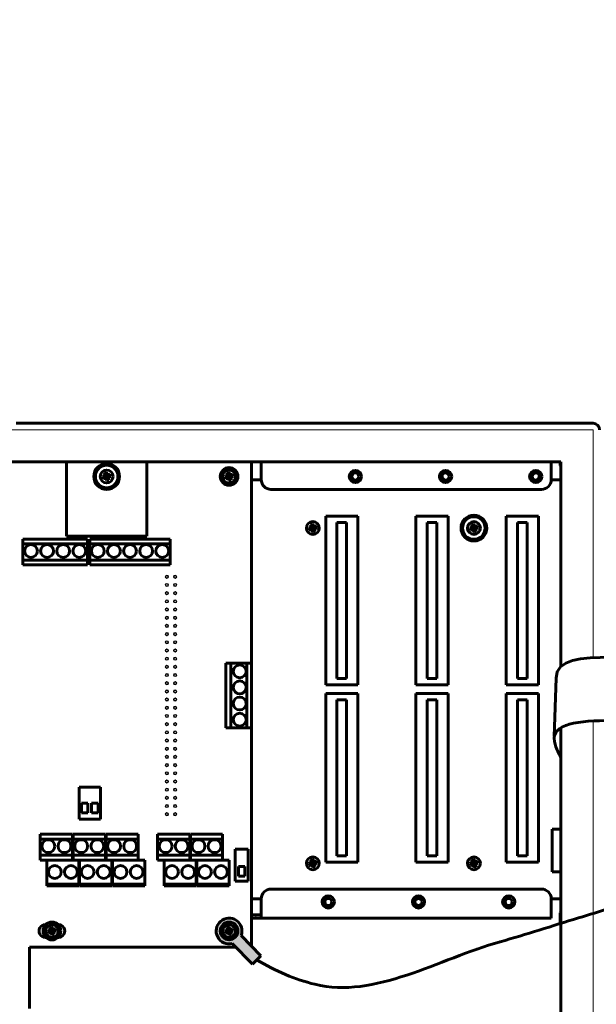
# Model space of a CAD drawing. Header units: millimetres. Extents: x 0 to 420, y 0 to 297.
# Tile 25 of 26: x 288 to 333, y 221 to 297. Entities that reach past the tile are written whole.
import ezdxf

# ---------------------------------------------------------------- set-up
doc = ezdxf.new("R2010")
doc.units = ezdxf.units.MM
for name, pattern in [('K5LT_BASIC', [0]), ('K5LT_THIN', [0]), ('K5LT_THIN_INCLUDED_TO_HATCHING', [0])]:
    doc.linetypes.add(name, pattern=pattern)
for name, color, linetype, true_color in [('FOR', 7, 'Continuous', 0xffffff), ('G', 3, 'Continuous', 0x00ff00), ('R', 1, 'Continuous', 0xff0000), ('WELDING', 7, 'Continuous', 0xffffff)]:
    doc.layers.add(name, color=color, linetype=linetype, true_color=true_color)

msp = doc.modelspace()

# ---------------------------------------------------------------- hatches: boundary and pattern name
at = {"layer": 'FOR'}
h = msp.add_hatch(dxfattribs=at)
h.set_pattern_fill('', style=0, pattern_type=0)
h.set_pattern_definition([])
h.paths.add_polyline_path([(313.679, 245.903), (313.679, 257.998), (312.929, 257.998), (312.929, 245.903)])
h.paths.add_polyline_path([(320.679, 245.903), (320.679, 257.998), (319.929, 257.998), (319.929, 245.903)])
h.paths.add_polyline_path([(326.929, 257.998), (326.929, 245.903), (327.679, 245.903), (327.679, 257.998)])
h.paths.add_polyline_path([(327.679, 232.153), (327.679, 244.248), (326.929, 244.248), (326.929, 232.153)])
h.paths.add_polyline_path([(319.929, 244.248), (319.929, 232.153), (320.679, 232.153), (320.679, 244.248)])
h.paths.add_polyline_path([(312.929, 244.248), (312.929, 232.153), (313.679, 232.153), (313.679, 244.248)])
at = {"layer": 'FOR', "true_color": 0xffffff}
h = msp.add_hatch(color=7, dxfattribs=at)
h.paths.add_polyline_path([(307.023, 224.409), (305.489, 225.971), (305.466, 226.736), (304.908, 227.261), (304.143, 227.237), (303.619, 226.679), (303.642, 225.914), (304.2, 225.39), (304.795, 225.355), (305.371, 224.768), (306.908, 224.297)])
h.paths.add_polyline_path([(305.211, 226.124), (304.877, 225.718), (304.353, 225.668), (303.947, 226.003), (303.897, 226.527), (304.232, 226.932), (304.755, 226.983), (305.161, 226.648)])
h.paths.add_polyline_path([(305.371, 224.768), (306.36, 223.759), (306.908, 224.297)])

# ---------------------------------------------------------------- linework, layer by layer
at = {"layer": 'G', "color": 5, "linetype": 'K5LT_BASIC', "lineweight": 60, "true_color": 0x0000ff}
for p, q in [((288.031, 265.7), (332.804, 265.7)), ((330.304, 262.7), (269.803, 262.7)), ((291.929, 256.95), (291.929, 262.7)), ((298.179, 262.7), (298.179, 256.95)), ((306.304, 247.089), (306.304, 262.7)), ((307.054, 261.325), (307.054, 262.7)), ((329.554, 262.7), (329.554, 261.325)), ((330.254, 262.425), (330.254, 262.7)), ((330.304, 246.829), (330.304, 262.7)), ((330.254, 262.425), (330.304, 262.375)), ((294.73, 261.556), (294.942, 261.569)), ((294.78, 261.402), (294.959, 261.515)), ((294.881, 261.85), (294.994, 261.67)), ((294.942, 261.569), (294.977, 261.58)), ((294.959, 261.515), (294.942, 261.569)), ((294.994, 261.526), (294.959, 261.515)), ((294.977, 261.58), (295.006, 261.6)), ((294.994, 261.67), (295.048, 261.688)), ((295.005, 261.635), (294.994, 261.67)), ((295.029, 261.527), (294.994, 261.526)), ((295.006, 261.6), (295.005, 261.635)), ((295.049, 261.498), (295.029, 261.527)), ((295.035, 261.899), (295.048, 261.688)), ((295.048, 261.688), (295.059, 261.653)), ((295.061, 261.463), (295.049, 261.498)), ((295.059, 261.653), (295.079, 261.623)), ((295.114, 261.48), (295.061, 261.463)), ((295.073, 261.251), (295.061, 261.463)), ((295.079, 261.623), (295.114, 261.624)), ((295.132, 261.571), (295.102, 261.551)), ((295.102, 261.551), (295.103, 261.515)), ((295.103, 261.515), (295.114, 261.48)), ((295.114, 261.624), (295.149, 261.635)), ((295.228, 261.301), (295.114, 261.48)), ((295.166, 261.582), (295.132, 261.571)), ((295.329, 261.749), (295.149, 261.635)), ((295.149, 261.635), (295.166, 261.582)), ((295.378, 261.594), (295.166, 261.582)), ((304.23, 261.556), (304.442, 261.569)), ((304.28, 261.402), (304.459, 261.515)), ((304.381, 261.85), (304.494, 261.67)), ((304.442, 261.569), (304.477, 261.58)), ((304.459, 261.515), (304.442, 261.569)), ((304.494, 261.526), (304.459, 261.515)), ((304.477, 261.58), (304.506, 261.6)), ((304.494, 261.67), (304.548, 261.688)), ((304.505, 261.635), (304.494, 261.67)), ((304.529, 261.527), (304.494, 261.526)), ((304.506, 261.6), (304.505, 261.635)), ((304.549, 261.498), (304.529, 261.527)), ((304.535, 261.899), (304.548, 261.688)), ((304.548, 261.688), (304.559, 261.653)), ((304.561, 261.463), (304.549, 261.498)), ((304.559, 261.653), (304.579, 261.623)), ((304.614, 261.48), (304.561, 261.463)), ((304.573, 261.251), (304.561, 261.463)), ((304.579, 261.623), (304.614, 261.624)), ((304.632, 261.571), (304.602, 261.551)), ((304.602, 261.551), (304.603, 261.515)), ((304.603, 261.515), (304.614, 261.48)), ((304.614, 261.624), (304.649, 261.635)), ((304.728, 261.301), (304.614, 261.48)), ((304.666, 261.582), (304.632, 261.571)), ((304.829, 261.749), (304.649, 261.635)), ((304.649, 261.635), (304.666, 261.582)), ((304.878, 261.594), (304.666, 261.582)), ((307.054, 261.325), (306.304, 261.325)), ((330.304, 261.325), (329.554, 261.325)), ((328.804, 260.575), (307.804, 260.575)), ((314.554, 258.498), (312.054, 258.498)), ((312.054, 258.498), (312.054, 245.418)), ((314.554, 245.418), (314.554, 258.498)), ((319.054, 258.498), (319.054, 245.418)), ((321.554, 258.498), (319.054, 258.498)), ((321.554, 245.418), (321.554, 258.498)), ((328.554, 258.498), (326.054, 258.498)), ((326.054, 258.498), (326.054, 245.418)), ((328.554, 245.418), (328.554, 258.498)), ((310.73, 257.556), (310.942, 257.569)), ((310.78, 257.402), (310.959, 257.515)), ((310.881, 257.85), (310.994, 257.67)), ((310.942, 257.569), (310.977, 257.58)), ((310.959, 257.515), (310.942, 257.569)), ((310.994, 257.526), (310.959, 257.515)), ((310.977, 257.58), (311.006, 257.6)), ((310.994, 257.67), (311.048, 257.688)), ((311.005, 257.635), (310.994, 257.67)), ((311.029, 257.527), (310.994, 257.526)), ((311.006, 257.6), (311.005, 257.635)), ((311.049, 257.498), (311.029, 257.527)), ((311.035, 257.899), (311.048, 257.688)), ((311.048, 257.688), (311.059, 257.653)), ((311.061, 257.463), (311.049, 257.498)), ((311.059, 257.653), (311.079, 257.623)), ((311.114, 257.48), (311.061, 257.463)), ((311.073, 257.251), (311.061, 257.463)), ((311.079, 257.623), (311.114, 257.624)), ((311.132, 257.571), (311.102, 257.551)), ((311.102, 257.551), (311.103, 257.515)), ((311.103, 257.515), (311.114, 257.48)), ((311.114, 257.624), (311.149, 257.635)), ((311.228, 257.301), (311.114, 257.48)), ((311.166, 257.582), (311.132, 257.571)), ((311.329, 257.749), (311.149, 257.635)), ((311.149, 257.635), (311.166, 257.582)), ((311.378, 257.594), (311.166, 257.582)), ((312.929, 257.998), (312.929, 245.903)), ((313.679, 257.998), (312.929, 257.998)), ((313.679, 245.903), (313.679, 257.998)), ((319.929, 257.998), (319.929, 245.903)), ((320.679, 257.998), (319.929, 257.998)), ((320.679, 245.903), (320.679, 257.998)), ((323.23, 257.556), (323.442, 257.569)), ((323.28, 257.402), (323.459, 257.515)), ((323.381, 257.85), (323.494, 257.67)), ((323.442, 257.569), (323.477, 257.58)), ((323.459, 257.515), (323.442, 257.569)), ((323.494, 257.526), (323.459, 257.515)), ((323.477, 257.58), (323.506, 257.6)), ((323.494, 257.67), (323.548, 257.688)), ((323.505, 257.635), (323.494, 257.67)), ((323.529, 257.527), (323.494, 257.526)), ((323.506, 257.6), (323.505, 257.635)), ((323.549, 257.498), (323.529, 257.527)), ((323.535, 257.899), (323.548, 257.688)), ((323.548, 257.688), (323.559, 257.653)), ((323.561, 257.463), (323.549, 257.498)), ((323.559, 257.653), (323.579, 257.623)), ((323.614, 257.48), (323.561, 257.463)), ((323.573, 257.251), (323.561, 257.463)), ((323.579, 257.623), (323.614, 257.624)), ((323.632, 257.571), (323.602, 257.551)), ((323.602, 257.551), (323.603, 257.515)), ((323.603, 257.515), (323.614, 257.48)), ((323.614, 257.624), (323.649, 257.635)), ((323.728, 257.301), (323.614, 257.48)), ((323.666, 257.582), (323.632, 257.571)), ((323.829, 257.749), (323.649, 257.635)), ((323.649, 257.635), (323.666, 257.582)), ((323.878, 257.594), (323.666, 257.582)), ((326.929, 257.998), (326.929, 245.903)), ((327.679, 257.998), (326.929, 257.998)), ((327.679, 245.903), (327.679, 257.998)), ((288.554, 256.716), (293.554, 256.716)), ((288.554, 256.716), (288.554, 256.341)), ((298.179, 256.95), (291.929, 256.95)), ((293.554, 256.716), (293.554, 256.341)), ((293.742, 256.716), (299.992, 256.716)), ((293.742, 256.716), (293.742, 256.341)), ((299.992, 256.716), (299.992, 256.341)), ((288.554, 256.341), (293.554, 256.341)), ((288.554, 256.341), (288.554, 255.091)), ((293.554, 256.341), (293.554, 255.091)), ((293.742, 256.341), (299.992, 256.341)), ((293.742, 256.341), (293.742, 255.091)), ((299.992, 256.341), (299.992, 255.091)), ((288.554, 255.091), (293.554, 255.091)), ((288.554, 255.091), (288.554, 254.716)), ((293.554, 255.091), (293.554, 254.716)), ((293.742, 255.091), (293.742, 254.716)), ((293.742, 255.091), (299.992, 255.091)), ((299.992, 255.091), (299.992, 254.716)), ((288.554, 254.716), (293.554, 254.716)), ((293.742, 254.716), (299.992, 254.716)), ((304.679, 247.089), (304.304, 247.089)), ((304.304, 247.089), (304.304, 242.089)), ((305.929, 247.089), (304.679, 247.089)), ((304.679, 247.089), (304.679, 242.089)), ((306.304, 247.089), (305.929, 247.089)), ((305.929, 247.089), (305.929, 242.089)), ((306.304, 247.089), (306.304, 242.089)), ((312.929, 245.903), (313.679, 245.903)), ((319.929, 245.903), (320.679, 245.903)), ((326.929, 245.903), (327.679, 245.903)), ((329.938, 245.937), (329.789, 241.403)), ((312.054, 245.418), (314.554, 245.418)), ((319.054, 245.418), (321.554, 245.418)), ((326.054, 245.418), (328.554, 245.418)), ((312.054, 244.75), (312.054, 231.67)), ((314.554, 244.75), (312.054, 244.75)), ((314.554, 231.67), (314.554, 244.75)), ((321.554, 244.75), (319.054, 244.75)), ((319.054, 244.75), (319.054, 231.67)), ((321.554, 231.67), (321.554, 244.75)), ((326.054, 244.75), (326.054, 231.67)), ((328.554, 244.75), (326.054, 244.75)), ((328.554, 231.67), (328.554, 244.75)), ((312.929, 244.248), (312.929, 232.153)), ((313.679, 244.248), (312.929, 244.248)), ((313.679, 232.153), (313.679, 244.248)), ((319.929, 244.248), (319.929, 232.153)), ((320.679, 244.248), (319.929, 244.248)), ((320.679, 232.153), (320.679, 244.248)), ((327.679, 244.248), (326.929, 244.248)), ((326.929, 244.248), (326.929, 232.153)), ((327.679, 232.153), (327.679, 244.248)), ((304.679, 242.089), (304.304, 242.089)), ((305.929, 242.089), (304.679, 242.089)), ((306.304, 242.089), (305.929, 242.089)), ((306.304, 234.017), (306.304, 242.089)), ((330.304, 197.45), (330.304, 242.094)), ((294.572, 237.486), (292.921, 237.486)), ((292.921, 237.486), (292.921, 235.009)), ((294.572, 235.009), (294.572, 237.486)), ((293.104, 236.245), (293.104, 235.495)), ((293.604, 236.245), (293.104, 236.245)), ((293.604, 235.495), (293.604, 236.245)), ((293.89, 236.245), (293.89, 235.495)), ((294.39, 236.245), (293.89, 236.245)), ((294.39, 235.495), (294.39, 236.245)), ((293.104, 235.495), (293.604, 235.495)), ((293.89, 235.495), (294.39, 235.495)), ((292.921, 235.009), (294.572, 235.009)), ((289.904, 233.825), (292.404, 233.825)), ((289.904, 233.825), (289.904, 233.45)), ((292.404, 233.825), (292.404, 233.45)), ((292.454, 233.825), (294.954, 233.825)), ((292.454, 233.825), (292.454, 233.45)), ((294.954, 233.825), (294.954, 233.45)), ((295.004, 233.825), (297.504, 233.825)), ((295.004, 233.825), (295.004, 233.45)), ((297.504, 233.825), (297.504, 233.45)), ((299.004, 233.825), (301.504, 233.825)), ((299.004, 233.825), (299.004, 233.45)), ((301.504, 233.825), (301.504, 233.45)), ((301.554, 233.825), (304.054, 233.825)), ((301.554, 233.825), (301.554, 233.45)), ((304.054, 233.825), (304.054, 233.45)), ((306.304, 225.141), (306.304, 234.017)), ((329.616, 234.211), (329.616, 230.908)), ((330.304, 234.211), (329.616, 234.211)), ((289.904, 233.45), (292.404, 233.45)), ((289.904, 233.45), (289.904, 232.2)), ((292.404, 233.45), (292.404, 232.2)), ((292.454, 233.45), (294.954, 233.45)), ((292.454, 233.45), (292.454, 232.2)), ((294.954, 233.45), (294.954, 232.2)), ((295.004, 233.45), (297.504, 233.45)), ((295.004, 233.45), (295.004, 232.2)), ((297.504, 233.45), (297.504, 232.2)), ((299.004, 233.45), (301.504, 233.45)), ((299.004, 233.45), (299.004, 232.2)), ((301.504, 233.45), (301.504, 232.2)), ((301.554, 233.45), (304.054, 233.45)), ((301.554, 233.45), (301.554, 232.2)), ((304.054, 233.45), (304.054, 232.2)), ((289.904, 232.2), (289.904, 231.825)), ((289.904, 232.2), (292.404, 232.2)), ((292.404, 232.2), (292.404, 231.825)), ((292.454, 232.2), (292.454, 231.825)), ((292.454, 232.2), (294.954, 232.2)), ((294.954, 232.2), (294.954, 231.825)), ((295.004, 232.2), (295.004, 231.825)), ((295.004, 232.2), (297.504, 232.2)), ((297.504, 232.2), (297.504, 231.825)), ((299.004, 232.2), (299.004, 231.825)), ((299.004, 232.2), (301.504, 232.2)), ((301.504, 232.2), (301.504, 231.825)), ((301.554, 232.2), (301.554, 231.825)), ((301.554, 232.2), (304.054, 232.2)), ((304.054, 232.2), (304.054, 231.825)), ((305.015, 232.673), (305.015, 230.197)), ((306.031, 232.673), (305.015, 232.673)), ((306.031, 230.197), (306.031, 232.673)), ((312.929, 232.153), (313.679, 232.153)), ((319.929, 232.153), (320.679, 232.153)), ((326.929, 232.153), (327.679, 232.153)), ((289.904, 231.825), (292.404, 231.825)), ((290.404, 231.825), (290.404, 229.95)), ((292.404, 231.825), (292.454, 231.825)), ((292.454, 231.825), (294.954, 231.825)), ((292.904, 231.825), (292.904, 229.95)), ((292.954, 231.825), (292.954, 229.95)), ((294.954, 231.825), (295.004, 231.825)), ((295.004, 231.825), (297.504, 231.825)), ((295.454, 231.825), (295.454, 229.95)), ((295.504, 231.825), (295.504, 229.95)), ((297.504, 231.825), (298.004, 231.825)), ((298.004, 231.825), (298.004, 229.95)), ((299.004, 231.825), (301.504, 231.825)), ((299.504, 231.825), (299.504, 229.95)), ((301.504, 231.825), (301.554, 231.825)), ((301.554, 231.825), (304.054, 231.825)), ((302.004, 231.825), (302.004, 229.95)), ((302.054, 231.825), (302.054, 229.95)), ((304.054, 231.825), (304.554, 231.825)), ((304.554, 231.825), (304.554, 229.95)), ((310.73, 231.556), (310.942, 231.569)), ((310.78, 231.402), (310.959, 231.515)), ((310.881, 231.85), (310.994, 231.67)), ((310.942, 231.569), (310.977, 231.58)), ((310.959, 231.515), (310.942, 231.569)), ((310.994, 231.526), (310.959, 231.515)), ((310.977, 231.58), (311.006, 231.6)), ((310.994, 231.67), (311.048, 231.688)), ((311.005, 231.635), (310.994, 231.67)), ((311.029, 231.527), (310.994, 231.526)), ((311.006, 231.6), (311.005, 231.635)), ((311.049, 231.498), (311.029, 231.527)), ((311.035, 231.899), (311.048, 231.688)), ((311.048, 231.688), (311.059, 231.653)), ((311.061, 231.463), (311.049, 231.498)), ((311.059, 231.653), (311.079, 231.623)), ((311.114, 231.48), (311.061, 231.463)), ((311.073, 231.251), (311.061, 231.463)), ((311.079, 231.623), (311.114, 231.624)), ((311.132, 231.571), (311.102, 231.551)), ((311.102, 231.551), (311.103, 231.515)), ((311.103, 231.515), (311.114, 231.48)), ((311.114, 231.624), (311.149, 231.635)), ((311.228, 231.301), (311.114, 231.48)), ((311.166, 231.582), (311.132, 231.571)), ((311.329, 231.749), (311.149, 231.635)), ((311.149, 231.635), (311.166, 231.582)), ((311.378, 231.594), (311.166, 231.582)), ((312.054, 231.67), (314.554, 231.67)), ((319.054, 231.67), (321.554, 231.67)), ((323.23, 231.556), (323.442, 231.569)), ((323.28, 231.402), (323.459, 231.515)), ((323.381, 231.85), (323.494, 231.67)), ((323.442, 231.569), (323.477, 231.58)), ((323.459, 231.515), (323.442, 231.569)), ((323.494, 231.526), (323.459, 231.515)), ((323.477, 231.58), (323.506, 231.6)), ((323.494, 231.67), (323.548, 231.688)), ((323.505, 231.635), (323.494, 231.67)), ((323.529, 231.527), (323.494, 231.526)), ((323.506, 231.6), (323.505, 231.635)), ((323.549, 231.498), (323.529, 231.527)), ((323.535, 231.899), (323.548, 231.688)), ((323.548, 231.688), (323.559, 231.653)), ((323.561, 231.463), (323.549, 231.498)), ((323.559, 231.653), (323.579, 231.623)), ((323.614, 231.48), (323.561, 231.463)), ((323.573, 231.251), (323.561, 231.463)), ((323.579, 231.623), (323.614, 231.624)), ((323.632, 231.571), (323.602, 231.551)), ((323.602, 231.551), (323.603, 231.515)), ((323.603, 231.515), (323.614, 231.48)), ((323.614, 231.624), (323.649, 231.635)), ((323.728, 231.301), (323.614, 231.48)), ((323.666, 231.582), (323.632, 231.571)), ((323.829, 231.749), (323.649, 231.635)), ((323.649, 231.635), (323.666, 231.582)), ((323.878, 231.594), (323.666, 231.582)), ((326.054, 231.67), (328.554, 231.67)), ((305.788, 231.335), (305.288, 231.335)), ((305.288, 231.335), (305.288, 230.585)), ((305.788, 230.585), (305.788, 231.335)), ((329.616, 230.908), (330.304, 230.908)), ((290.404, 229.95), (290.404, 229.825)), ((290.404, 229.95), (292.904, 229.95)), ((292.904, 229.95), (292.904, 229.825)), ((292.954, 229.95), (292.954, 229.825)), ((292.954, 229.95), (295.454, 229.95)), ((295.454, 229.95), (295.454, 229.825)), ((295.504, 229.95), (295.504, 229.825)), ((295.504, 229.95), (298.004, 229.95)), ((298.004, 229.95), (298.004, 229.825)), ((299.504, 229.95), (299.504, 229.825)), ((299.504, 229.95), (302.004, 229.95)), ((302.004, 229.95), (302.004, 229.825)), ((302.054, 229.95), (302.054, 229.825)), ((302.054, 229.95), (304.554, 229.95)), ((304.554, 229.95), (304.554, 229.825)), ((305.015, 230.197), (306.031, 230.197)), ((305.288, 230.585), (305.788, 230.585)), ((290.404, 229.825), (292.904, 229.825)), ((292.954, 229.825), (295.454, 229.825)), ((295.504, 229.825), (298.004, 229.825)), ((299.504, 229.825), (302.004, 229.825)), ((302.054, 229.825), (304.554, 229.825)), ((328.804, 229.575), (307.804, 229.575)), ((306.304, 228.825), (307.054, 228.825)), ((307.054, 228.825), (307.054, 227.825)), ((329.554, 227.825), (329.554, 228.825)), ((329.554, 228.825), (330.304, 228.825)), ((307.054, 227.575), (306.304, 227.575)), ((307.054, 227.825), (307.054, 227.325)), ((329.554, 227.325), (329.554, 227.825)), ((330.254, 227.725), (330.304, 227.775)), ((330.254, 226.925), (330.254, 227.725)), ((290.332, 226.825), (290.304, 226.825)), ((291.304, 226.825), (291.276, 226.825)), ((304.081, 226.825), (304.082, 226.825)), ((307.054, 227.325), (306.304, 227.325)), ((329.554, 227.325), (307.054, 227.325)), ((330.254, 226.925), (330.304, 226.875)), ((290.48, 226.306), (290.692, 226.319)), ((290.53, 226.152), (290.709, 226.265)), ((290.631, 226.6), (290.744, 226.42)), ((290.692, 226.319), (290.727, 226.33)), ((290.709, 226.265), (290.692, 226.319)), ((290.744, 226.276), (290.709, 226.265)), ((290.727, 226.33), (290.756, 226.35)), ((290.744, 226.42), (290.798, 226.438)), ((290.755, 226.385), (290.744, 226.42)), ((290.779, 226.277), (290.744, 226.276)), ((290.756, 226.35), (290.755, 226.385)), ((290.799, 226.248), (290.779, 226.277)), ((290.785, 226.649), (290.798, 226.438)), ((290.798, 226.438), (290.809, 226.403)), ((290.811, 226.213), (290.799, 226.248)), ((290.809, 226.403), (290.829, 226.373)), ((290.864, 226.23), (290.811, 226.213)), ((290.823, 226.001), (290.811, 226.213)), ((290.829, 226.373), (290.864, 226.374)), ((290.882, 226.321), (290.852, 226.301)), ((290.852, 226.301), (290.853, 226.265)), ((290.853, 226.265), (290.864, 226.23)), ((290.864, 226.374), (290.899, 226.385)), ((290.978, 226.051), (290.864, 226.23)), ((290.916, 226.332), (290.882, 226.321)), ((291.079, 226.499), (290.899, 226.385)), ((290.899, 226.385), (290.916, 226.332)), ((291.128, 226.344), (290.916, 226.332)), ((304.23, 226.306), (304.442, 226.319)), ((304.28, 226.152), (304.459, 226.265)), ((304.381, 226.6), (304.494, 226.42)), ((304.442, 226.319), (304.477, 226.33)), ((304.459, 226.265), (304.442, 226.319)), ((304.494, 226.276), (304.459, 226.265)), ((304.477, 226.33), (304.506, 226.35)), ((304.494, 226.42), (304.548, 226.438)), ((304.505, 226.385), (304.494, 226.42)), ((304.529, 226.277), (304.494, 226.276)), ((304.506, 226.35), (304.505, 226.385)), ((304.549, 226.248), (304.529, 226.277)), ((304.535, 226.649), (304.548, 226.438)), ((304.548, 226.438), (304.559, 226.403)), ((304.561, 226.213), (304.549, 226.248)), ((304.559, 226.403), (304.579, 226.373)), ((304.614, 226.23), (304.561, 226.213)), ((304.573, 226.001), (304.561, 226.213)), ((304.579, 226.373), (304.614, 226.374)), ((304.632, 226.321), (304.602, 226.301)), ((304.602, 226.301), (304.603, 226.265)), ((304.603, 226.265), (304.614, 226.23)), ((304.614, 226.374), (304.649, 226.385)), ((304.728, 226.051), (304.614, 226.23)), ((304.666, 226.332), (304.632, 226.321)), ((304.829, 226.499), (304.649, 226.385)), ((304.649, 226.385), (304.666, 226.332)), ((304.878, 226.344), (304.666, 226.332)), ((290.304, 225.825), (290.332, 225.825)), ((291.276, 225.825), (291.304, 225.825)), ((304.795, 225.355), (306.36, 223.759)), ((305.027, 225.825), (305.026, 225.825)), ((307.023, 224.409), (305.489, 225.971)), ((289.054, 220.325), (289.054, 225.075)), ((289.054, 225.075), (305.069, 225.075)), ((306.36, 223.759), (307.023, 224.409))]:
    msp.add_line(p, q, dxfattribs=at)
for centre, radius in [((295.054, 261.575), 1), ((295.054, 261.575), 0.875), ((295.054, 261.575), 0.499), ((304.554, 261.575), 0.687), ((304.554, 261.575), 0.499), ((314.354, 261.575), 0.475), ((321.354, 261.575), 0.475), ((328.354, 261.575), 0.475), ((314.354, 261.575), 0.275), ((321.354, 261.575), 0.275), ((328.354, 261.575), 0.275), ((323.554, 257.575), 1), ((323.554, 257.575), 0.875), ((311.054, 257.575), 0.499), ((323.554, 257.575), 0.499), ((289.179, 255.794), 0.5), ((290.429, 255.794), 0.5), ((291.679, 255.794), 0.5), ((292.929, 255.794), 0.5), ((294.367, 255.794), 0.5), ((295.617, 255.794), 0.5), ((296.867, 255.794), 0.5), ((298.117, 255.794), 0.5), ((299.367, 255.794), 0.5), ((305.381, 246.464), 0.5), ((305.381, 245.214), 0.5), ((305.381, 243.964), 0.5), ((305.381, 242.714), 0.5), ((290.529, 232.902), 0.5), ((291.779, 232.902), 0.5), ((293.079, 232.902), 0.5), ((294.329, 232.902), 0.5), ((295.629, 232.902), 0.5), ((296.879, 232.902), 0.5), ((299.629, 232.902), 0.5), ((300.879, 232.902), 0.5), ((302.179, 232.902), 0.5), ((303.429, 232.902), 0.5), ((291.029, 230.902), 0.5), ((292.279, 230.902), 0.5), ((293.579, 230.902), 0.5), ((294.829, 230.902), 0.5), ((296.129, 230.902), 0.5), ((297.379, 230.902), 0.5), ((300.129, 230.902), 0.5), ((301.379, 230.902), 0.5), ((302.679, 230.902), 0.5), ((303.929, 230.902), 0.5), ((311.054, 231.575), 0.499), ((323.554, 231.575), 0.499), ((312.254, 228.575), 0.475), ((312.254, 228.575), 0.275), ((319.254, 228.575), 0.475), ((319.254, 228.575), 0.275), ((326.254, 228.575), 0.475), ((326.254, 228.575), 0.275), ((290.804, 226.325), 0.688), ((290.804, 226.325), 0.499), ((304.554, 226.325), 0.687), ((304.554, 226.325), 0.499)]:
    msp.add_circle(centre, radius, dxfattribs=at)
for centre, radius, start, end in [((332.804, 265.2), 0.5, 0, 90), ((296.398, 259.546), 2.585, 125.37878, 127.76883), ((294.964, 264.008), 2.586, 267.87307, 270.26225), ((297.487, 261.666), 2.586, 177.87307, 180.26225), ((297.083, 262.919), 2.585, 215.37878, 217.76883), ((293.025, 260.232), 2.585, 35.37878, 37.76883), ((295.145, 259.142), 2.586, 87.87307, 90.26225), ((292.621, 261.485), 2.586, 357.87307, 0.26225), ((293.71, 263.605), 2.585, 305.37878, 307.76883), ((305.898, 259.546), 2.585, 125.37878, 127.76883), ((304.464, 264.008), 2.586, 267.87307, 270.26225), ((306.987, 261.666), 2.586, 177.87307, 180.26225), ((306.583, 262.919), 2.585, 215.37878, 217.76883), ((302.525, 260.232), 2.585, 35.37878, 37.76883), ((304.645, 259.142), 2.586, 87.87307, 90.26225), ((302.121, 261.485), 2.586, 357.87307, 0.26225), ((303.21, 263.605), 2.585, 305.37878, 307.76883), ((307.804, 261.325), 0.75, 180, 270), ((328.804, 261.325), 0.75, 270, 0), ((312.398, 255.546), 2.585, 125.37878, 127.76883), ((310.964, 260.008), 2.586, 267.87307, 270.26225), ((313.487, 257.666), 2.586, 177.87307, 180.26225), ((313.083, 258.919), 2.585, 215.37878, 217.76883), ((309.025, 256.232), 2.585, 35.37878, 37.76883), ((311.145, 255.142), 2.586, 87.87307, 90.26225), ((308.621, 257.485), 2.586, 357.87307, 0.26225), ((309.71, 259.605), 2.585, 305.37878, 307.76883), ((324.898, 255.546), 2.585, 125.37878, 127.76883), ((323.464, 260.008), 2.586, 267.87307, 270.26225), ((325.987, 257.666), 2.586, 177.87307, 180.26225), ((325.583, 258.919), 2.585, 215.37878, 217.76883), ((321.525, 256.232), 2.585, 35.37878, 37.76883), ((323.645, 255.142), 2.586, 87.87307, 90.26225), ((321.121, 257.485), 2.586, 357.87307, 0.26225), ((322.21, 259.605), 2.585, 305.37878, 307.76883), ((312.398, 229.546), 2.585, 125.37878, 127.76883), ((310.964, 234.008), 2.586, 267.87307, 270.26225), ((313.487, 231.666), 2.586, 177.87307, 180.26225), ((313.083, 232.919), 2.585, 215.37878, 217.76883), ((309.025, 230.232), 2.585, 35.37878, 37.76883), ((311.145, 229.142), 2.586, 87.87307, 90.26225), ((308.621, 231.485), 2.586, 357.87307, 0.26225), ((309.71, 233.605), 2.585, 305.37878, 307.76883), ((324.898, 229.546), 2.585, 125.37878, 127.76883), ((323.464, 234.008), 2.586, 267.87307, 270.26225), ((325.987, 231.666), 2.586, 177.87307, 180.26225), ((325.583, 232.919), 2.585, 215.37878, 217.76883), ((321.525, 230.232), 2.585, 35.37878, 37.76883), ((323.645, 229.142), 2.586, 87.87307, 90.26225), ((321.121, 231.485), 2.586, 357.87307, 0.26225), ((322.21, 233.605), 2.585, 305.37878, 307.76883), ((307.804, 228.825), 0.75, 90, 180), ((328.804, 228.825), 0.75, 0, 90), ((290.304, 226.325), 0.5, 89.99995, 270.00005), ((291.304, 226.325), 0.5, 270, 90.00002), ((304.554, 226.325), 1, 339.26982, 283.92584), ((292.148, 224.296), 2.585, 125.37878, 127.76883), ((290.714, 228.758), 2.586, 267.87307, 270.26225), ((293.237, 226.416), 2.586, 177.87307, 180.26225), ((292.833, 227.669), 2.585, 215.37878, 217.76883), ((288.775, 224.982), 2.585, 35.37878, 37.76883), ((290.895, 223.892), 2.586, 87.87307, 90.26225), ((288.371, 226.235), 2.586, 357.87307, 0.26225), ((289.46, 228.355), 2.585, 305.37878, 307.76883), ((305.898, 224.296), 2.585, 125.37878, 127.76883), ((304.464, 228.758), 2.586, 267.87307, 270.26225), ((306.987, 226.416), 2.586, 177.87307, 180.26225), ((306.583, 227.669), 2.585, 215.37878, 217.76883), ((302.525, 224.982), 2.585, 35.37878, 37.76883), ((304.645, 223.892), 2.586, 87.87307, 90.26225), ((302.121, 226.235), 2.586, 357.87307, 0.26225), ((303.21, 228.355), 2.585, 305.37878, 307.76883)]:
    msp.add_arc(centre, radius, start, end, dxfattribs=at)
for centre, major_axis, ratio, start_param, end_param in [((295.058, 261.564), (-0.655, -0.211), 0.152597, -1.239424, -1.096241), ((295.088, 261.586), (0.21, -0.654), 0.513238, 4.593933, 4.830845), ((295.05, 261.587), (0.655, 0.211), 0.152597, 4.237834, 4.381017), ((295.065, 261.541), (-0.654, -0.21), 0.513238, 4.712389, 4.830845), ((295.066, 261.579), (0.211, -0.655), 0.152597, 4.237834, 4.381017), ((295.065, 261.541), (-0.654, -0.21), 0.513238, 4.593933, 4.712389), ((295.042, 261.572), (-0.211, 0.655), 0.152597, -1.239424, -1.096241), ((295.066, 261.579), (0.211, -0.655), 0.152597, -1.239424, -1.096241), ((295.043, 261.609), (0.654, 0.21), 0.513238, 4.593933, 4.830845), ((295.042, 261.572), (-0.211, 0.655), 0.152597, 4.237834, 4.381017), ((295.058, 261.564), (-0.655, -0.211), 0.152597, 4.237834, 4.381017), ((295.05, 261.587), (0.655, 0.211), 0.152597, -1.239424, -1.096241), ((295.02, 261.564), (-0.21, 0.654), 0.513238, 4.593933, 4.830845), ((304.558, 261.564), (-0.655, -0.211), 0.152597, -1.239424, -1.096241), ((304.588, 261.586), (0.21, -0.654), 0.513238, 4.593933, 4.830845), ((304.55, 261.587), (0.655, 0.211), 0.152597, 4.237834, 4.381017), ((304.565, 261.541), (-0.654, -0.21), 0.513238, 4.712389, 4.830845), ((304.566, 261.579), (0.211, -0.655), 0.152597, 4.237834, 4.381017), ((304.565, 261.541), (-0.654, -0.21), 0.513238, 4.593933, 4.712389), ((304.542, 261.572), (-0.211, 0.655), 0.152597, -1.239424, -1.096241), ((304.566, 261.579), (0.211, -0.655), 0.152597, -1.239424, -1.096241), ((304.543, 261.609), (0.654, 0.21), 0.513238, 4.593933, 4.830845), ((304.542, 261.572), (-0.211, 0.655), 0.152597, 4.237834, 4.381017), ((304.558, 261.564), (-0.655, -0.211), 0.152597, 4.237834, 4.381017), ((304.55, 261.587), (0.655, 0.211), 0.152597, -1.239424, -1.096241), ((304.52, 261.564), (-0.21, 0.654), 0.513238, 4.593933, 4.830845), ((311.058, 257.564), (-0.655, -0.211), 0.152597, -1.239424, -1.096241), ((311.088, 257.586), (0.21, -0.654), 0.513238, 4.593933, 4.830845), ((311.05, 257.587), (0.655, 0.211), 0.152597, 4.237834, 4.381017), ((311.065, 257.541), (-0.654, -0.21), 0.513238, 4.712389, 4.830845), ((311.066, 257.579), (0.211, -0.655), 0.152597, 4.237834, 4.381017), ((311.065, 257.541), (-0.654, -0.21), 0.513238, 4.593933, 4.712389), ((311.042, 257.572), (-0.211, 0.655), 0.152597, -1.239424, -1.096241), ((311.042, 257.572), (-0.211, 0.655), 0.152597, 4.237834, 4.381017), ((311.058, 257.564), (-0.655, -0.211), 0.152597, 4.237834, 4.381017), ((311.05, 257.587), (0.655, 0.211), 0.152597, -1.239424, -1.096241), ((311.02, 257.564), (-0.21, 0.654), 0.513238, 4.593933, 4.830845), ((323.558, 257.564), (-0.655, -0.211), 0.152597, -1.239424, -1.096241), ((323.588, 257.586), (0.21, -0.654), 0.513238, 4.593933, 4.830845), ((323.55, 257.587), (0.655, 0.211), 0.152597, 4.237834, 4.381017), ((323.565, 257.541), (-0.654, -0.21), 0.513238, 4.712389, 4.830845), ((323.566, 257.579), (0.211, -0.655), 0.152597, 4.237834, 4.381017), ((323.565, 257.541), (-0.654, -0.21), 0.513238, 4.593933, 4.712389), ((323.542, 257.572), (-0.211, 0.655), 0.152597, -1.239424, -1.096241), ((323.542, 257.572), (-0.211, 0.655), 0.152597, 4.237834, 4.381017), ((323.558, 257.564), (-0.655, -0.211), 0.152597, 4.237834, 4.381017), ((323.55, 257.587), (0.655, 0.211), 0.152597, -1.239424, -1.096241), ((323.52, 257.564), (-0.21, 0.654), 0.513238, 4.593933, 4.830845), ((311.066, 257.579), (0.211, -0.655), 0.152597, -1.239424, -1.096241), ((311.043, 257.609), (0.654, 0.21), 0.513238, 4.593933, 4.830845), ((323.566, 257.579), (0.211, -0.655), 0.152597, -1.239424, -1.096241), ((323.543, 257.609), (0.654, 0.21), 0.513238, 4.593933, 4.830845), ((311.058, 231.564), (-0.655, -0.211), 0.152597, -1.239424, -1.096241), ((311.088, 231.586), (0.21, -0.654), 0.513238, 4.593933, 4.830845), ((311.05, 231.587), (0.655, 0.211), 0.152597, 4.237834, 4.381017), ((311.065, 231.541), (-0.654, -0.21), 0.513238, 4.712389, 4.830845), ((311.066, 231.579), (0.211, -0.655), 0.152597, 4.237834, 4.381017), ((311.065, 231.541), (-0.654, -0.21), 0.513238, 4.593933, 4.712389), ((311.042, 231.572), (-0.211, 0.655), 0.152597, -1.239424, -1.096241), ((311.042, 231.572), (-0.211, 0.655), 0.152597, 4.237834, 4.381017), ((311.058, 231.564), (-0.655, -0.211), 0.152597, 4.237834, 4.381017), ((311.05, 231.587), (0.655, 0.211), 0.152597, -1.239424, -1.096241), ((311.02, 231.564), (-0.21, 0.654), 0.513238, 4.593933, 4.830845), ((323.558, 231.564), (-0.655, -0.211), 0.152597, -1.239424, -1.096241), ((323.588, 231.586), (0.21, -0.654), 0.513238, 4.593933, 4.830845), ((323.55, 231.587), (0.655, 0.211), 0.152597, 4.237834, 4.381017), ((323.565, 231.541), (-0.654, -0.21), 0.513238, 4.712389, 4.830845), ((323.566, 231.579), (0.211, -0.655), 0.152597, 4.237834, 4.381017), ((323.565, 231.541), (-0.654, -0.21), 0.513238, 4.593933, 4.712389), ((323.542, 231.572), (-0.211, 0.655), 0.152597, -1.239424, -1.096241), ((323.542, 231.572), (-0.211, 0.655), 0.152597, 4.237834, 4.381017), ((323.558, 231.564), (-0.655, -0.211), 0.152597, 4.237834, 4.381017), ((323.55, 231.587), (0.655, 0.211), 0.152597, -1.239424, -1.096241), ((323.52, 231.564), (-0.21, 0.654), 0.513238, 4.593933, 4.830845), ((311.066, 231.579), (0.211, -0.655), 0.152597, -1.239424, -1.096241), ((311.043, 231.609), (0.654, 0.21), 0.513238, 4.593933, 4.830845), ((323.566, 231.579), (0.211, -0.655), 0.152597, -1.239424, -1.096241), ((323.543, 231.609), (0.654, 0.21), 0.513238, 4.593933, 4.830845), ((290.808, 226.314), (-0.655, -0.211), 0.152597, -1.239424, -1.096241), ((290.838, 226.336), (0.21, -0.654), 0.513238, 4.593933, 4.830845), ((290.8, 226.337), (0.655, 0.211), 0.152597, 4.237834, 4.381017), ((290.815, 226.291), (-0.654, -0.21), 0.513238, 4.712389, 4.830845), ((290.816, 226.329), (0.211, -0.655), 0.152597, 4.237834, 4.381017), ((290.815, 226.291), (-0.654, -0.21), 0.513238, 4.593933, 4.712389), ((290.792, 226.322), (-0.211, 0.655), 0.152597, -1.239424, -1.096241), ((290.816, 226.329), (0.211, -0.655), 0.152597, -1.239424, -1.096241), ((290.793, 226.359), (0.654, 0.21), 0.513238, 4.593933, 4.830845), ((290.792, 226.322), (-0.211, 0.655), 0.152597, 4.237834, 4.381017), ((290.808, 226.314), (-0.655, -0.211), 0.152597, 4.237834, 4.381017), ((290.8, 226.337), (0.655, 0.211), 0.152597, -1.239424, -1.096241), ((290.77, 226.314), (-0.21, 0.654), 0.513238, 4.593933, 4.830845), ((304.558, 226.314), (-0.655, -0.211), 0.152597, -1.239424, -1.096241), ((304.588, 226.336), (0.21, -0.654), 0.513238, 4.593933, 4.830845), ((304.55, 226.337), (0.655, 0.211), 0.152597, 4.237834, 4.381017), ((304.565, 226.291), (-0.654, -0.21), 0.513238, 4.712389, 4.830845), ((304.566, 226.329), (0.211, -0.655), 0.152597, 4.237834, 4.381017), ((304.565, 226.291), (-0.654, -0.21), 0.513238, 4.593933, 4.712389), ((304.542, 226.322), (-0.211, 0.655), 0.152597, -1.239424, -1.096241), ((304.566, 226.329), (0.211, -0.655), 0.152597, -1.239424, -1.096241), ((304.543, 226.359), (0.654, 0.21), 0.513238, 4.593933, 4.830845), ((304.542, 226.322), (-0.211, 0.655), 0.152597, 4.237834, 4.381017), ((304.558, 226.314), (-0.655, -0.211), 0.152597, 4.237834, 4.381017), ((304.55, 226.337), (0.655, 0.211), 0.152597, -1.239424, -1.096241), ((304.52, 226.314), (-0.21, 0.654), 0.513238, 4.593933, 4.830845)]:
    msp.add_ellipse(centre, major_axis=major_axis, ratio=ratio, start_param=start_param, end_param=end_param, dxfattribs=at)
at = {"layer": 'R', "color": 7, "linetype": 'K5LT_THIN', "lineweight": 18}
for p, q in [((267.304, 265.2), (332.804, 265.2)), ((332.804, 265.2), (332.804, 247.522)), ((299.757, 249.227), (299.706, 249.227)), ((300.392, 249.227), (300.341, 249.227)), ((332.804, 242.608), (332.804, 194.95))]:
    msp.add_line(p, q, dxfattribs=at)
for centre, radius in [((299.732, 253.794), 0.125), ((299.732, 253.794), 0.08), ((300.367, 253.794), 0.125), ((300.367, 253.794), 0.08), ((299.732, 253.159), 0.125), ((299.732, 253.159), 0.08), ((300.367, 253.159), 0.125), ((300.367, 253.159), 0.08), ((299.732, 252.524), 0.125), ((299.732, 251.889), 0.125), ((299.732, 252.524), 0.08), ((300.367, 252.524), 0.125), ((300.367, 251.889), 0.125), ((300.367, 252.524), 0.08), ((299.732, 251.254), 0.125), ((299.732, 251.889), 0.08), ((299.732, 251.254), 0.08), ((300.367, 251.254), 0.125), ((300.367, 251.889), 0.08), ((300.367, 251.254), 0.08), ((299.732, 250.619), 0.125), ((299.732, 250.619), 0.08), ((300.367, 250.619), 0.125), ((300.367, 250.619), 0.08), ((299.732, 249.984), 0.125), ((299.732, 249.984), 0.08), ((300.367, 249.984), 0.125), ((300.367, 249.984), 0.08), ((299.732, 249.349), 0.125), ((299.732, 249.349), 0.08), ((300.367, 249.349), 0.125), ((300.367, 249.349), 0.08), ((299.732, 248.714), 0.125), ((299.732, 248.079), 0.125), ((299.732, 248.714), 0.08), ((300.367, 248.714), 0.125), ((300.367, 248.079), 0.125), ((300.367, 248.714), 0.08), ((299.732, 247.444), 0.125), ((299.732, 248.079), 0.08), ((299.732, 247.444), 0.08), ((300.367, 247.444), 0.125), ((300.367, 248.079), 0.08), ((300.367, 247.444), 0.08), ((299.732, 246.809), 0.125), ((299.732, 246.809), 0.08), ((300.367, 246.809), 0.125), ((300.367, 246.809), 0.08), ((299.732, 246.174), 0.125), ((299.732, 246.174), 0.08), ((300.367, 246.174), 0.125), ((300.367, 246.174), 0.08), ((299.732, 245.539), 0.125), ((299.732, 245.539), 0.08), ((300.367, 245.539), 0.125), ((300.367, 245.539), 0.08), ((299.732, 244.904), 0.125), ((299.732, 244.269), 0.125), ((299.732, 244.904), 0.08), ((300.367, 244.904), 0.125), ((300.367, 244.269), 0.125), ((300.367, 244.904), 0.08), ((299.732, 243.634), 0.125), ((299.732, 244.269), 0.08), ((299.732, 243.634), 0.08), ((300.367, 243.634), 0.125), ((300.367, 244.269), 0.08), ((300.367, 243.634), 0.08), ((299.732, 242.999), 0.125), ((299.732, 242.999), 0.08), ((300.367, 242.999), 0.125), ((300.367, 242.999), 0.08), ((299.732, 242.364), 0.125), ((299.732, 242.364), 0.08), ((300.367, 242.364), 0.125), ((300.367, 242.364), 0.08), ((299.732, 241.729), 0.125), ((299.732, 241.729), 0.08), ((300.367, 241.729), 0.125), ((300.367, 241.729), 0.08), ((299.732, 241.094), 0.125), ((299.732, 240.459), 0.125), ((299.732, 241.094), 0.08), ((300.367, 241.094), 0.125), ((300.367, 240.459), 0.125), ((300.367, 241.094), 0.08), ((299.732, 239.824), 0.125), ((299.732, 240.459), 0.08), ((299.732, 239.824), 0.08), ((300.367, 239.824), 0.125), ((300.367, 240.459), 0.08), ((300.367, 239.824), 0.08), ((299.732, 239.189), 0.125), ((299.732, 239.189), 0.08), ((300.367, 239.189), 0.125), ((300.367, 239.189), 0.08), ((299.732, 238.554), 0.125), ((299.732, 238.554), 0.08), ((300.367, 238.554), 0.125), ((300.367, 238.554), 0.08), ((299.732, 237.919), 0.125), ((299.732, 237.919), 0.08), ((300.367, 237.919), 0.125), ((300.367, 237.919), 0.08), ((299.732, 237.284), 0.125), ((299.732, 236.649), 0.125), ((299.732, 237.284), 0.08), ((299.732, 236.649), 0.08), ((300.367, 237.284), 0.125), ((300.367, 236.649), 0.125), ((300.367, 237.284), 0.08), ((300.367, 236.649), 0.08), ((299.732, 236.014), 0.125), ((299.732, 236.014), 0.08), ((300.367, 236.014), 0.125), ((300.367, 236.014), 0.08), ((299.732, 235.379), 0.125), ((299.732, 235.379), 0.08), ((300.367, 235.379), 0.125), ((300.367, 235.379), 0.08)]:
    msp.add_circle(centre, radius, dxfattribs=at)
for centre in [(314.354, 261.575), (321.354, 261.575), (328.354, 261.575), (312.254, 228.575), (319.254, 228.575), (326.254, 228.575)]:
    msp.add_arc(centre, 0.375, 70, 340, dxfattribs=at)
at = {"layer": 'WELDING', "color": 5, "linetype": 'K5LT_BASIC', "lineweight": 60, "true_color": 0x0000ff}
for points, knots in [([(349.496, 250.893), (347.971, 251.328), (346.546, 251.375), (345.221, 251.034), (343.664, 250.633), (342.461, 248.975), (340.966, 248.222), (337.664, 246.561), (329.954, 248.861), (329.938, 245.937)], [0, 0, 0, 0, 1, 1, 1, 2, 2, 2, 3, 3, 3, 3]), ([(349.496, 246.158), (348.306, 246.652), (347.172, 246.84), (346.094, 246.724), (344.222, 246.523), (342.782, 244.26), (340.98, 243.366), (337.618, 241.698), (328.788, 243.98), (329.878, 240.718), (329.979, 240.416), (330.123, 240.103), (330.304, 239.751)], [0, 0, 0, 0, 1, 1, 1, 2, 2, 2, 3, 3, 3, 4, 4, 4, 4]), ([(349.496, 246.158), (348.306, 246.652), (347.172, 246.84), (346.094, 246.724), (344.222, 246.523), (342.782, 244.26), (340.98, 243.366), (337.618, 241.698), (328.788, 243.98), (329.878, 240.718), (329.979, 240.416), (330.123, 240.103), (330.304, 239.751)], [0, 0, 0, 0, 1, 1, 1, 2, 2, 2, 3, 3, 3, 4, 4, 4, 4]), ([(349.496, 246.158), (348.306, 246.652), (347.172, 246.84), (346.094, 246.724), (344.222, 246.523), (342.782, 244.26), (340.98, 243.366), (337.618, 241.698), (328.788, 243.98), (329.878, 240.718), (329.979, 240.416), (330.123, 240.103), (330.304, 239.751)], [0, 0, 0, 0, 1, 1, 1, 2, 2, 2, 3, 3, 3, 4, 4, 4, 4]), ([(350.399, 238.604), (349.948, 238.173), (349.563, 237.676), (349.171, 237.192), (347.683, 235.357), (347.158, 232.529), (345.456, 231.135), (343.281, 229.353), (339.571, 229.692), (336.661, 228.855), (334.989, 228.374), (333.332, 227.841), (331.667, 227.335), (329.64, 226.719), (327.624, 226.062), (325.586, 225.489), (320.856, 224.159), (315.809, 221.033), (311.212, 222.187), (309.684, 222.57), (308.177, 223.202), (306.692, 224.084)], [0, 0, 0, 0, 1, 1, 1, 2, 2, 2, 3, 3, 3, 4, 4, 4, 5, 5, 5, 6, 6, 6, 7, 7, 7, 7])]:
    msp.add_open_spline(points, degree=3, knots=knots, dxfattribs=at)
at = {"layer": 'WELDING', "color": 7, "linetype": 'K5LT_THIN_INCLUDED_TO_HATCHING', "lineweight": 18}
msp.add_open_spline([(306.621, 227.575), (306.621, 227.493), (306.622, 227.409), (306.623, 227.325)], degree=3, dxfattribs=at)

doc.saveas('drawing.dxf')
